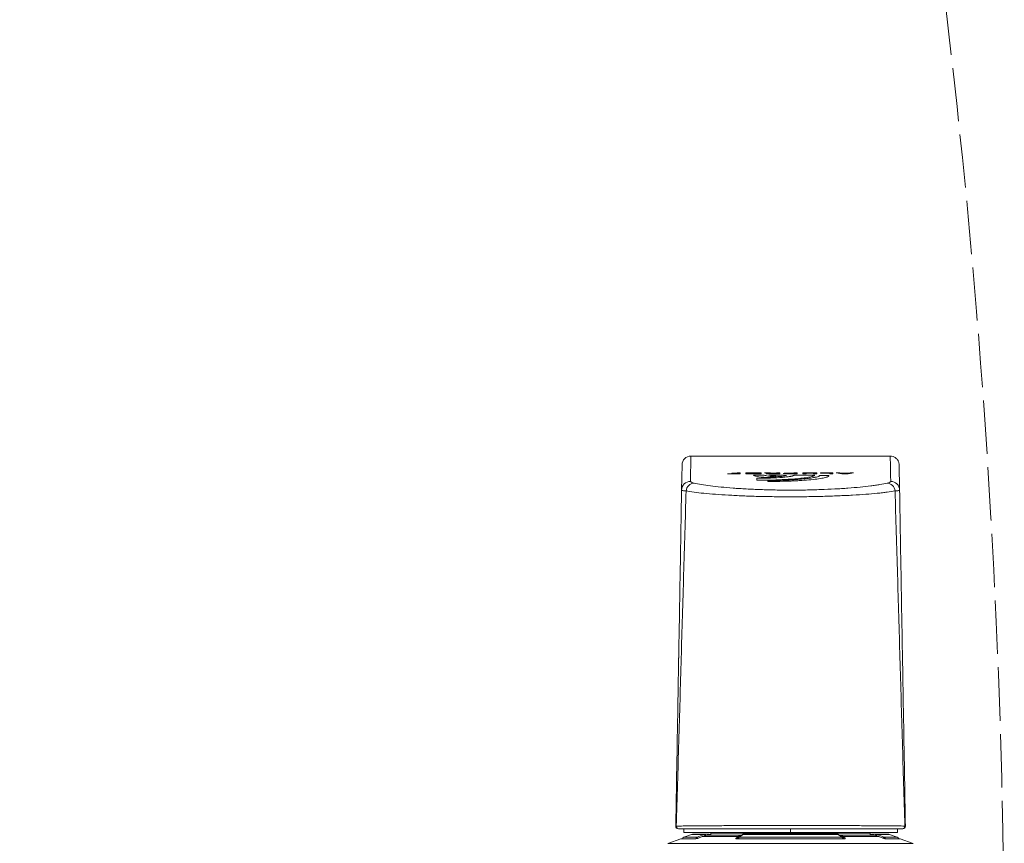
# Model space of a CAD drawing. Header units: inches. Extents: x 44881 to 156022, y 58140 to 83978.
# Tile 118 of 256: x 99303 to 99414, y 72541 to 72633. Entities that reach past the tile are written whole.
import ezdxf

# ---------------------------------------------------------------- set-up
doc = ezdxf.new("R2010")
doc.units = ezdxf.units.IN
doc.linetypes.add('ACAD_ISO02W100', pattern=[15, 12, -3])
doc.layers.add('!_A_03_ČIARKOVANÁ', color=41, linetype='ACAD_ISO02W100', lineweight=13)
doc.layers.add('_MB_okucia_0.13', color=165, linetype='Continuous', lineweight=13)

# ---------------------------------------------------------------- blocks, each defined once
blk = doc.blocks.new('-1924104X_3')
at = {"layer": '_MB_okucia_0.13', "extrusion": (-1, -4.44089e-16, -2.22045e-16)}
for p, q in [((-12.32, -16.72), (-13.78, -16.22)), ((-13.78, -16.22), (13.78, -16.22)), ((12.32, -16.72), (13.78, -16.22)), ((-12.32, -16.72), (-10.76, -16.72)), ((0, -17.45), (-12, -17.45)), ((-12, -17.45), (-12, -17.85)), ((-11.98, -16.93), (-10.5, -16.93)), ((-11.11, -17.22), (-11.98, -16.93)), ((-9.75, -17.22), (-11.11, -17.22)), ((-10.95, -17.25), (-9.61, -17.25)), ((-9.75, -17.22), (-10.5, -16.93)), ((-9.92, -16.99), (-10.35, -16.82)), ((-5.86, -16.99), (-9.92, -16.99)), ((-9.14, -17.25), (-9.61, -17.25)), ((-9.08, -17.15), (-5.49, -17.15)), ((-8.94, -17.35), (-8.94, -17.16)), ((-8.94, -17.35), (0, -17.35)), ((-7.33, -17.45), (-7.43, -17.35)), ((-6.11, -16.73), (-6.11, -16.82)), ((-6.11, -16.82), (-5.86, -16.99)), ((-5.99, -16.72), (5.99, -16.72)), ((-5.87, -16.9), (-5.43, -17.19)), ((-5.78, -17.04), (-5.78, -16.96)), ((-5.77, -16.93), (5.77, -16.93)), ((-5.77, -16.93), (-5.33, -17.22)), ((5.33, -17.22), (-5.33, -17.22)), ((-5.25, -17.25), (5.25, -17.25)), ((0, -17.35), (0, -17.25)), ((0, -17.45), (0, -17.35)), ((0, -17.35), (8.94, -17.35)), ((0, -17.45), (0, -17.85)), ((12, -17.45), (0, -17.45)), ((5.33, -17.22), (5.77, -16.93)), ((5.43, -17.19), (5.87, -16.9)), ((5.49, -17.15), (9.08, -17.15)), ((5.78, -17.04), (5.78, -16.96)), ((5.86, -16.99), (6.11, -16.82)), ((9.92, -16.99), (5.86, -16.99)), ((6.11, -16.82), (6.11, -16.73)), ((7.33, -17.45), (7.43, -17.35)), ((8.94, -17.35), (8.94, -17.16)), ((9.61, -17.25), (9.14, -17.25)), ((9.61, -17.25), (10.95, -17.25)), ((10.5, -16.93), (9.75, -17.22)), ((11.11, -17.22), (9.75, -17.22)), ((10.35, -16.82), (9.92, -16.99)), ((10.5, -16.93), (11.98, -16.93)), ((10.76, -16.72), (12.32, -16.72)), ((11.11, -17.22), (11.98, -16.93)), ((12, -17.45), (12, -17.85)), ((-12.53, -17.85), (-12.59, -17.85)), ((12.59, -17.85), (12.53, -17.85)), ((12.19, -58.73), (12.24, -55.89)), ((1.61, -57.36), (1.62, -57.36)), ((2.55, -56.86), (2.55, -56.95)), ((3.78, -56.99), (3.78, -57.22)), ((11.24, -56.86), (11.19, -59.71)), ((-6.69, -57.83), (-7.07, -57.83)), ((-5.7, -57.8), (-6.53, -57.8)), ((-5.86, -57.78), (-6.37, -57.78)), ((-6.27, -57.71), (-5.94, -57.71)), ((-5.13, -57.83), (-5.54, -57.83)), ((-4.76, -57.71), (-4.76, -57.83)), ((-4.76, -57.71), (-4.39, -57.71)), ((-3.37, -57.83), (-4.76, -57.83)), ((-4.39, -57.71), (-4.39, -57.8)), ((-4.39, -57.8), (-3.37, -57.8)), ((-3.28, -57.51), (-4.3, -57.51)), ((-3.37, -57.8), (-3.37, -57.83)), ((-2.96, -57.71), (-2.59, -57.71)), ((-0.42, -57.58), (-2.73, -57.58)), ((-2.59, -57.71), (-2.59, -57.8)), ((-2.59, -57.8), (-1.75, -57.8)), ((-1.75, -57.83), (-2.59, -57.83)), ((-1.75, -57.71), (-1.75, -57.8)), ((-1.75, -57.71), (-1.38, -57.71)), ((-0.74, -57.71), (-0.74, -57.83)), ((-0.37, -57.83), (-0.74, -57.83)), ((-0.37, -57.73), (-0.37, -57.76)), ((0.33, -57.76), (-0.37, -57.76)), ((-0.37, -57.78), (-0.37, -57.83)), ((0.43, -57.78), (-0.37, -57.78)), ((2.46, -57.58), (0.94, -57.58)), ((1.22, -57.71), (1.22, -57.83)), ((1.59, -57.83), (1.22, -57.83)), ((1.59, -57.73), (1.59, -57.76)), ((1.59, -57.73), (2.28, -57.73)), ((2.28, -57.76), (1.59, -57.76)), ((1.59, -57.78), (1.59, -57.83)), ((1.83, -57.78), (1.59, -57.78)), ((2.39, -57.78), (2.29, -57.78)), ((2.93, -57.83), (2.4, -57.83)), ((4.18, -57.58), (2.97, -57.58)), ((3.3, -57.73), (3.3, -57.8)), ((3.57, -57.71), (4.76, -57.71)), ((4.76, -57.83), (3.57, -57.83)), ((3.67, -57.73), (3.67, -57.8)), ((3.67, -57.73), (4.66, -57.73)), ((4.66, -57.8), (3.67, -57.8)), ((4.66, -57.73), (4.66, -57.8)), ((5.03, -57.73), (5.03, -57.8)), ((5.65, -57.71), (5.65, -57.83)), ((5.65, -57.71), (7.07, -57.71)), ((6.01, -57.83), (5.65, -57.83)), ((7.07, -57.73), (6.01, -57.73)), ((6.01, -57.73), (6.01, -57.76)), ((6.01, -57.76), (6.59, -57.76)), ((6.01, -57.78), (6.01, -57.83)), ((6.59, -57.78), (6.01, -57.78)), ((6.59, -57.76), (6.59, -57.78)), ((7.07, -57.71), (7.07, -57.73)), ((11.19, -59.71), (-11.19, -59.71))]:
    blk.add_line(p, q, dxfattribs=at)
at = {"layer": '_MB_okucia_0.13'}
for centre, radius, start, end in [((-11.9, -16.69), 0.25, 186.2037, 251.2742), ((10.95, -16.75), 0.5, 270, 288.7258), ((-12.59, -18.15), 0.3, 90, 181), ((12.59, -18.15), 0.3, 0, 90), ((12.59, -18.15), 0.3, 359, 360), ((11.19, -58.71), 1, 270, 359)]:
    blk.add_arc(centre, radius, start, end, dxfattribs=at)
at = {"layer": '_MB_okucia_0.13', "extrusion": (2.22045e-16, 9.86076e-32, -1)}
for centre, radius, start, end in [((10.95, -16.75), 0.5, 270, 288.7258), ((9.14, -17), 0.25, 216.8699, 270), ((5.73, -16.69), 0.25, 303.8556, 353.7963), ((-5.73, -16.69), 0.25, 186.2037, 236.1444), ((-9.14, -17), 0.25, 270, 323.1301), ((-11.9, -16.69), 0.25, 186.2037, 251.2742)]:
    blk.add_arc(centre, radius, start, end, dxfattribs=at)
at = {"layer": '_MB_okucia_0.13'}
for centre, major_axis, ratio, start_param, end_param in [((-10.43, -16.69), (0, -0.25), 0.876515, -1.402321, -0.326827), ((-10.43, -16.69), (-0.091, -0.233), 0.478394, 0.176906, 1.199325), ((-9.11, -14.15), (0.1, -3), 0.862921, -0.356672, -0.302205), ((-9.07, -14.15), (-0.05, -3), 0.866729, -0.256858, -0.03954), ((-9.68, -16.98), (-0.091, -0.233), 0.478397, 0.176209, 1.303321), ((-9.61, -17), (0, -0.25), 0.5, 0, 1.110287), ((-9.11, -14.15), (0.1, -3), 0.865893, -0.085277, -0.030225), ((-9.14, -17), (0, -0.25), 0.5, 0, 0.927295), ((-5.25, -16.75), (0.005, -0.5), 0.489669, -0.332078, -0.00527), ((5.25, -16.75), (-0.005, -0.5), 0.489669, 0.00527, 0.332078), ((5.29, -16.98), (0.139, -0.208), 0.817405, -0.511004, 0.000025), ((5.73, -16.69), (0, -0.25), 0.481375, 0.326827, 1.462522), ((5.73, -16.69), (0.139, -0.208), 0.817399, -0.510339, -0.000002), ((9.11, -14.15), (-0.1, -3), 0.865894, 0.030219, 0.085271), ((9.07, -14.15), (0.05, -3), 0.866729, 0.03954, 0.256858), ((9.68, -16.98), (0.091, -0.233), 0.478397, -1.303321, -0.176209), ((9.11, -14.15), (-0.1, -3), 0.86292, 0.302212, 0.356679), ((10.43, -16.69), (0.091, -0.233), 0.478394, -1.19932, -0.176906), ((-12.53, -18.15), (0, 0.3), 0.98661, 0, 1.611439), ((-11.24, -55.87), (-1, -0.017), 0.994819, 0, 1.553433), ((10.84, -55.68), (-0.222, -0.975), 0.902774, 0.246568, 1.665665), ((11.24, -55.87), (1, -0.017), 0.994819, -1.553433, 0), ((-6.67, 667.35), (-34.74, -726.86), 0.492404, 0.095637, 0.097868), ((-6.24, 478.28), (-36.54, -537.62), 0.55085, 0.122326, 0.123196), ((-5.99, 474.68), (34.45, -534.08), 0.534492, -0.120522, -0.119648), ((-5.53, 670.89), (35.25, -730.39), 0.49609, -0.0981, -0.095874), ((2.61, 954.11), (261.21, -987.22), 0.883344, -0.291387, -0.290679)]:
    blk.add_ellipse(centre, major_axis=major_axis, ratio=ratio, start_param=start_param, end_param=end_param, dxfattribs=at)
at = {"layer": '_MB_okucia_0.13', "extrusion": (2.22045e-16, 9.62965e-32, -1)}
blk.add_ellipse((-9.61, -16.75), major_axis=(-0.01, -0.5), ratio=0.871858, start_param=-0.016695, end_param=0.310099, dxfattribs=at)
at = {"layer": '_MB_okucia_0.13', "extrusion": (2.22045e-16, 7.39557e-32, -1)}
blk.add_ellipse((-5.73, -16.69), major_axis=(-0.139, -0.208), ratio=0.817399, start_param=-0.510339, end_param=-0.000002, dxfattribs=at)
at = {"layer": '_MB_okucia_0.13', "extrusion": (2.22045e-16, 9.78372e-32, -1)}
for centre, major_axis, ratio, start_param, end_param in [((-5.33, -14.15), (-0.06, -3), 0.505039, 0.262179, 0.316646), ((9.61, -16.75), (0.01, -0.5), 0.871858, -0.310099, 0.016695)]:
    blk.add_ellipse(centre, major_axis=major_axis, ratio=ratio, start_param=start_param, end_param=end_param, dxfattribs=at)
at = {"layer": '_MB_okucia_0.13', "extrusion": (2.22045e-16, 9.86076e-32, -1)}
for centre, major_axis, ratio, start_param, end_param in [((-5.73, -16.69), (0, -0.25), 0.481375, 0.326827, 1.462522), ((9.14, -17), (0, -0.25), 0.5, 0, 0.927295), ((9.61, -17), (0, -0.25), 0.5, 0, 1.110287), ((10.43, -16.69), (0, -0.25), 0.876515, -1.40232, -0.326827), ((12.53, -18.15), (0, 0.3), 0.98661, 0, 1.611439)]:
    blk.add_ellipse(centre, major_axis=major_axis, ratio=ratio, start_param=start_param, end_param=end_param, dxfattribs=at)
at = {"layer": '_MB_okucia_0.13', "extrusion": (2.22045e-16, 9.82224e-32, -1)}
for centre, major_axis, start_param, end_param in [((-5.4, -14.15), (0.03, -3), 0.094459, 0.277495), ((5.4, -14.15), (-0.03, -3), -0.277495, -0.094461)]:
    blk.add_ellipse(centre, major_axis=major_axis, ratio=0.498699, start_param=start_param, end_param=end_param, dxfattribs=at)
at = {"layer": '_MB_okucia_0.13', "extrusion": (2.22045e-16, 1.2326e-31, -1)}
blk.add_ellipse((-5.29, -16.98), major_axis=(-0.139, -0.208), ratio=0.817405, start_param=-0.511004, end_param=-0.000002, dxfattribs=at)
at = {"layer": '_MB_okucia_0.13', "extrusion": (2.22045e-16, 9.9378e-32, -1)}
blk.add_ellipse((5.33, -14.15), major_axis=(0.06, -3), ratio=0.505038, start_param=-0.316649, end_param=-0.262181, dxfattribs=at)
at = {"layer": '_MB_okucia_0.13', "extrusion": (2.22045e-16, 9.84632e-32, -1)}
blk.add_ellipse((-7.81, -18.14), major_axis=(-5.09, -0.01), ratio=0.008495, start_param=-0.164106, end_param=-0.000107, dxfattribs=at)
at = {"layer": '_MB_okucia_0.13', "extrusion": (2.22045e-16, 9.82706e-32, -1)}
blk.add_ellipse((7.81, -18.14), major_axis=(5.09, -0.01), ratio=0.008495, start_param=0.000107, end_param=0.164106, dxfattribs=at)
at = {"layer": '_MB_okucia_0.13', "extrusion": (2.22045e-16, 1.2326e-32, -1)}
blk.add_ellipse((-10.84, -55.68), major_axis=(0.222, -0.975), ratio=0.902774, start_param=0.246568, end_param=1.665665, dxfattribs=at)
at = {"layer": '_MB_okucia_0.13', "extrusion": (2.22045e-16, 7.08742e-32, -1)}
blk.add_ellipse((-6.61, 484.62), major_axis=(34.49, 544.01), ratio=0.536602, start_param=-3.259467, end_param=-3.258924, dxfattribs=at)
at = {"layer": '_MB_okucia_0.13', "extrusion": (2.22045e-16, 1.04771e-31, -1)}
blk.add_ellipse((-5.62, 479.12), major_axis=(-35.43, 538.48), ratio=0.54597, start_param=-3.02194, end_param=-3.021394, dxfattribs=at)
at = {"layer": '_MB_okucia_0.13', "extrusion": (2.22045e-16, 1.17097e-31, -1)}
blk.add_ellipse((2.12, 831.73), major_axis=(-172.26, 879.59), ratio=0.84111, start_param=-2.913204, end_param=-2.912449, dxfattribs=at)
at = {"layer": '_MB_okucia_0.13'}
for points, knots in [([(-10.76, -16.72), (-10.76, -16.72), (-10.76, -16.72), (-10.74, -16.72), (-10.71, -16.72), (-10.65, -16.73), (-10.61, -16.74), (-10.54, -16.76), (-10.5, -16.77), (-10.42, -16.79), (-10.38, -16.81), (-10.35, -16.82)], [0.04684476, 0.04684476, 0.04684476, 0.04684476, 0.04702019, 0.04702019, 0.05864988, 0.05864988, 0.07027958, 0.07027958, 0.08223882, 0.08223882, 0.0938925, 0.0938925, 0.0938925, 0.0938925]), ([(-6.11, -16.82), (-6.13, -16.81), (-6.14, -16.79), (-6.15, -16.77), (-6.15, -16.76), (-6.13, -16.74), (-6.11, -16.73), (-6.06, -16.72), (-6.03, -16.72), (-6, -16.72), (-5.99, -16.72), (-5.99, -16.72)], [0.00030493, 0.00030493, 0.00030493, 0.00030493, 0.01195912, 0.01195912, 0.02391824, 0.02391824, 0.03554784, 0.03554784, 0.04717743, 0.04717743, 0.0473524, 0.0473524, 0.0473524, 0.0473524]), ([(-5.25, -17.25), (-5.29, -17.25), (-5.32, -17.24), (-5.38, -17.22), (-5.41, -17.21), (-5.43, -17.19)], [0, 0, 0, 0, 0.114827, 0.114827, 0.2023666, 0.2023666, 0.2023666, 0.2023666]), ([(5.43, -17.19), (5.39, -17.21), (5.36, -17.23), (5.3, -17.24), (5.27, -17.25), (5.25, -17.25)], [0.0016073, 0.0016073, 0.0016073, 0.0016073, 0.1282182, 0.1282182, 0.202283, 0.202283, 0.202283, 0.202283]), ([(5.99, -16.72), (5.99, -16.72), (6, -16.72), (6.03, -16.72), (6.06, -16.72), (6.11, -16.73), (6.13, -16.74), (6.15, -16.76), (6.15, -16.77), (6.14, -16.79), (6.13, -16.81), (6.11, -16.82)], [0.04684476, 0.04684476, 0.04684476, 0.04684476, 0.04702019, 0.04702019, 0.05864988, 0.05864988, 0.07027958, 0.07027958, 0.08223882, 0.08223882, 0.0938925, 0.0938925, 0.0938925, 0.0938925]), ([(10.35, -16.82), (10.38, -16.81), (10.42, -16.79), (10.5, -16.77), (10.54, -16.76), (10.61, -16.74), (10.65, -16.73), (10.71, -16.72), (10.74, -16.72), (10.76, -16.72), (10.76, -16.72), (10.76, -16.72)], [0.00030493, 0.00030493, 0.00030493, 0.00030493, 0.01195912, 0.01195912, 0.02391824, 0.02391824, 0.03554784, 0.03554784, 0.04717743, 0.04717743, 0.0473524, 0.0473524, 0.0473524, 0.0473524]), ([(-12.24, -55.89), (-12.29, -52.78), (-12.34, -49.68), (-12.4, -46.57), (-12.45, -43.4), (-12.51, -40.24), (-12.56, -37.06), (-12.56, -37.05), (-12.57, -37.03), (-12.57, -37.01), (-12.62, -33.89), (-12.67, -30.76), (-12.73, -27.63), (-12.73, -27.56), (-12.73, -27.5), (-12.73, -27.43), (-12.76, -25.92), (-12.79, -24.41), (-12.81, -22.9), (-12.81, -22.81), (-12.81, -22.72), (-12.82, -22.63), (-12.84, -21.14), (-12.87, -19.65), (-12.89, -18.15)], [0.00103251, 0.00103251, 0.00103251, 0.00103251, 0.01055678, 0.01055678, 0.01055678, 0.02025807, 0.02025807, 0.02025807, 0.02031275, 0.02031275, 0.02031275, 0.02987085, 0.02987085, 0.02987085, 0.03006882, 0.03006882, 0.03006882, 0.03467724, 0.03467724, 0.03467724, 0.0349469, 0.0349469, 0.0349469, 0.03948363, 0.03948363, 0.03948363, 0.03948363]), ([(0, -18.22), (-0.38, -18.22), (-0.77, -18.22), (-1.53, -18.22), (-1.9, -18.22), (-3.02, -18.22), (-3.75, -18.22), (-4.83, -18.22), (-5.18, -18.21), (-5.87, -18.21), (-6.21, -18.21), (-7.19, -18.21), (-7.81, -18.21), (-8.69, -18.2), (-8.97, -18.2), (-9.51, -18.2), (-9.76, -18.2), (-10.49, -18.19), (-10.92, -18.19), (-11.68, -18.18), (-12, -18.18), (-12.51, -18.17), (-12.7, -18.16), (-12.83, -18.16)], [0.01841645, 0.01841645, 0.01841645, 0.01841645, 0.01956587, 0.01956587, 0.02071529, 0.02071529, 0.02301414, 0.02301414, 0.02416356, 0.02416356, 0.02531298, 0.02531298, 0.02761182, 0.02761182, 0.02876124, 0.02876124, 0.02991066, 0.02991066, 0.03220951, 0.03220951, 0.03450835, 0.03450835, 0.03680719, 0.03680719, 0.03680719, 0.03680719]), ([(-12.83, -18.16), (-12.78, -19.74), (-12.73, -21.32), (-12.64, -24.47), (-12.6, -26.05), (-12.46, -30.76), (-12.37, -33.9), (-12.19, -40.17), (-12.1, -43.29), (-11.91, -49.54), (-11.82, -52.67), (-11.73, -55.79)], [0.00031312, 0.00031312, 0.00031312, 0.00031312, 0.00508031, 0.00508031, 0.0098475, 0.0098475, 0.01938187, 0.01938187, 0.02891625, 0.02891625, 0.03845062, 0.03845062, 0.03845062, 0.03845062]), ([(-12.53, -17.85), (-12.41, -17.85), (-12.22, -17.85), (-11.85, -17.85), (-11.71, -17.85), (-11.4, -17.85), (-11.23, -17.85), (-10.68, -17.85), (-10.26, -17.85), (-9.55, -17.85), (-9.3, -17.85), (-8.78, -17.85), (-8.5, -17.85), (-7.64, -17.85), (-7.04, -17.85), (-6.08, -17.85), (-5.75, -17.85), (-5.07, -17.85), (-4.73, -17.85), (-3.68, -17.85), (-2.96, -17.85), (-1.86, -17.85), (-1.5, -17.85), (-0.75, -17.85), (-0.37, -17.85), (0.74, -17.85), (1.48, -17.85), (2.58, -17.85), (2.94, -17.85), (3.66, -17.85), (4.02, -17.85), (5.07, -17.85), (5.74, -17.85), (7.03, -17.85), (7.64, -17.85), (8.78, -17.85), (9.3, -17.85), (10.01, -17.85), (10.24, -17.85), (10.66, -17.85), (10.86, -17.85), (11.41, -17.85), (11.72, -17.85), (12.09, -17.85), (12.2, -17.85), (12.39, -17.85), (12.47, -17.85), (12.53, -17.85)], [0, 0, 0, 0, 0.00222177, 0.00222177, 0.00333266, 0.00333266, 0.00444355, 0.00444355, 0.00666532, 0.00666532, 0.00777621, 0.00777621, 0.00888709, 0.00888709, 0.01110887, 0.01110887, 0.01221975, 0.01221975, 0.01333064, 0.01333064, 0.01555241, 0.01555241, 0.0166633, 0.0166633, 0.01777418, 0.01777418, 0.01999596, 0.01999596, 0.02110684, 0.02110684, 0.02221773, 0.02221773, 0.0244395, 0.0244395, 0.02666128, 0.02666128, 0.02888305, 0.02888305, 0.02999394, 0.02999394, 0.03110482, 0.03110482, 0.0333266, 0.0333266, 0.03443748, 0.03443748, 0.03554837, 0.03554837, 0.03554837, 0.03554837]), ([(12.83, -18.16), (12.76, -18.16), (12.68, -18.16), (12.59, -18.17), (12.49, -18.17), (12.38, -18.17), (12.25, -18.17), (12, -18.18), (11.68, -18.18), (11.31, -18.18), (11.12, -18.19), (10.92, -18.19), (10.7, -18.19), (10.48, -18.19), (10.25, -18.19), (10, -18.19), (9.52, -18.2), (8.98, -18.2), (8.4, -18.2), (7.82, -18.21), (7.19, -18.21), (6.53, -18.21), (5.88, -18.21), (5.19, -18.21), (4.47, -18.22), (4.12, -18.22), (3.75, -18.22), (3.38, -18.22), (3.01, -18.22), (2.64, -18.22), (2.27, -18.22), (1.52, -18.22), (0.76, -18.22), (0, -18.22)], [0, 0, 0, 0, 0.00115103, 0.00115103, 0.00115103, 0.00230206, 0.00230206, 0.00230206, 0.00460411, 0.00460411, 0.00460411, 0.00575514, 0.00575514, 0.00575514, 0.00690617, 0.00690617, 0.00690617, 0.00920823, 0.00920823, 0.00920823, 0.01151028, 0.01151028, 0.01151028, 0.01381234, 0.01381234, 0.01381234, 0.01496337, 0.01496337, 0.01496337, 0.0161144, 0.0161144, 0.0161144, 0.01841645, 0.01841645, 0.01841645, 0.01841645]), ([(11.73, -55.79), (11.82, -52.67), (11.91, -49.54), (12.1, -43.29), (12.19, -40.17), (12.37, -33.9), (12.46, -30.76), (12.6, -26.05), (12.64, -24.47), (12.73, -21.32), (12.78, -19.74), (12.83, -18.16)], [0.00088669, 0.00088669, 0.00088669, 0.00088669, 0.01041629, 0.01041629, 0.01994589, 0.01994589, 0.02947549, 0.02947549, 0.03424029, 0.03424029, 0.0390051, 0.0390051, 0.0390051, 0.0390051]), ([(12.89, -18.15), (12.87, -19.65), (12.84, -21.14), (12.82, -22.63), (12.81, -22.72), (12.81, -22.81), (12.81, -22.9), (12.79, -24.41), (12.76, -25.92), (12.73, -27.43), (12.73, -27.5), (12.73, -27.56), (12.73, -27.63), (12.67, -30.76), (12.62, -33.89), (12.57, -37.01), (12.57, -37.03), (12.56, -37.05), (12.56, -37.06), (12.51, -40.24), (12.45, -43.4), (12.4, -46.57), (12.34, -49.68), (12.29, -52.78), (12.24, -55.89)], [0.0003084, 0.0003084, 0.0003084, 0.0003084, 0.00484584, 0.00484584, 0.00484584, 0.00511567, 0.00511567, 0.00511567, 0.0097248, 0.0097248, 0.0097248, 0.00992294, 0.00992294, 0.00992294, 0.01948271, 0.01948271, 0.01948271, 0.01953749, 0.01953749, 0.01953749, 0.02924051, 0.02924051, 0.02924051, 0.03876658, 0.03876658, 0.03876658, 0.03876658]), ([(-11.73, -55.79), (-11.47, -55.74), (-11.17, -55.7), (-10.67, -55.64), (-10.5, -55.61), (-10.13, -55.57), (-9.93, -55.55), (-8.92, -55.45), (-8, -55.38), (-6.71, -55.31), (-6.44, -55.29), (-5.9, -55.27), (-5.63, -55.26), (-4.8, -55.22), (-4.22, -55.2), (-3.05, -55.17), (-2.44, -55.16), (-1.22, -55.14), (-0.61, -55.13), (0, -55.13)], [0, 0, 0, 0, 0.0018453, 0.0018453, 0.00276795, 0.00276795, 0.0036906, 0.0036906, 0.00738121, 0.00738121, 0.00830386, 0.00830386, 0.00922651, 0.00922651, 0.01107181, 0.01107181, 0.01291711, 0.01291711, 0.01476241, 0.01476241, 0.01476241, 0.01476241]), ([(0, -55.13), (0.31, -55.13), (0.61, -55.14), (0.92, -55.14), (1.23, -55.14), (1.54, -55.14), (1.84, -55.15), (2.46, -55.16), (3.05, -55.17), (3.64, -55.18), (4.23, -55.2), (4.8, -55.22), (5.36, -55.24), (5.64, -55.26), (5.92, -55.27), (6.19, -55.28), (6.46, -55.3), (6.72, -55.31), (6.97, -55.32), (7.49, -55.35), (7.97, -55.39), (8.44, -55.42), (8.9, -55.46), (9.34, -55.5), (9.74, -55.53), (10.54, -55.61), (11.21, -55.7), (11.73, -55.79)], [0.01476241, 0.01476241, 0.01476241, 0.01476241, 0.01568611, 0.01568611, 0.01568611, 0.0166098, 0.0166098, 0.0166098, 0.0184572, 0.0184572, 0.0184572, 0.02030459, 0.02030459, 0.02030459, 0.02122828, 0.02122828, 0.02122828, 0.02215198, 0.02215198, 0.02215198, 0.02399937, 0.02399937, 0.02399937, 0.02584676, 0.02584676, 0.02584676, 0.02954155, 0.02954155, 0.02954155, 0.02954155]), ([(-12.24, -55.89), (-12.24, -55.87), (-12.19, -55.85), (-12.11, -55.84), (-12.02, -55.82), (-11.9, -55.8), (-11.73, -55.79)], [0, 0, 0, 0, 0.001174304, 0.001174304, 0.001174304, 0.002348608, 0.002348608, 0.002348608, 0.002348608]), ([(-12.19, -58.73), (-12.19, -58.73), (-12.19, -58.73), (-12.19, -58.71), (-12.2, -57.76), (-12.24, -55.89)], [3.1415937, 3.1415937, 3.1415937, 3.1415937, 3.1429328, 3.1429328, 3.243418, 3.243418, 3.243418, 3.243418]), ([(10.84, -56.67), (10.35, -56.56), (9.74, -56.46), (8.64, -56.32), (8.23, -56.27), (7.38, -56.19), (6.93, -56.15), (6.22, -56.09), (5.98, -56.08), (5.48, -56.05), (5.23, -56.03), (4.45, -55.99), (3.92, -55.96), (2.83, -55.93), (2.28, -55.91), (1.43, -55.9), (1.15, -55.89), (0.58, -55.89), (0.29, -55.89), (-0.56, -55.89), (-1.13, -55.89), (-2.25, -55.91), (-2.82, -55.93), (-3.91, -55.96), (-4.44, -55.99), (-5.21, -56.03), (-5.46, -56.04), (-5.96, -56.08), (-6.2, -56.09), (-7.4, -56.18), (-8.25, -56.27), (-9.18, -56.39), (-9.36, -56.41), (-9.7, -56.46), (-9.86, -56.49), (-10.32, -56.57), (-10.6, -56.62), (-10.84, -56.67)], [0, 0, 0, 0, 0.00339961, 0.00339961, 0.00509942, 0.00509942, 0.00679923, 0.00679923, 0.00764913, 0.00764913, 0.00849904, 0.00849904, 0.01019884, 0.01019884, 0.01189865, 0.01189865, 0.01274855, 0.01274855, 0.01359846, 0.01359846, 0.01529826, 0.01529826, 0.01699807, 0.01699807, 0.01869788, 0.01869788, 0.01954778, 0.01954778, 0.02039768, 0.02039768, 0.0237973, 0.0237973, 0.0246472, 0.0246472, 0.02549711, 0.02549711, 0.02719691, 0.02719691, 0.02719691, 0.02719691]), ([(11.73, -55.79), (11.9, -55.8), (12.03, -55.82), (12.11, -55.84), (12.19, -55.85), (12.24, -55.87), (12.24, -55.89)], [0, 0, 0, 0, 0.001174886, 0.001174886, 0.001174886, 0.002349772, 0.002349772, 0.002349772, 0.002349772]), ([(-10.84, -56.67), (-10.97, -56.7), (-11.07, -56.74), (-11.14, -56.77), (-11.2, -56.8), (-11.24, -56.83), (-11.24, -56.86)], [0, 0, 0, 0, 0.000943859, 0.000943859, 0.000943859, 0.001887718, 0.001887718, 0.001887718, 0.001887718]), ([(-11.24, -56.86), (-11.2, -58.74), (-11.19, -59.69), (-11.19, -59.71), (-11.19, -59.71), (-11.19, -59.71), (-11.19, -59.71)], [3.0397673, 3.0397673, 3.0397673, 3.0397673, 3.1402525, 3.1402525, 3.1402525, 3.1415927, 3.1415927, 3.1415927, 3.1415927]), ([(-4.3, -57.51), (-4.3, -57.5), (-4.3, -57.5), (-4.29, -57.49), (-4.29, -57.49), (-4.29, -57.49), (-4.29, -57.49), (-4.29, -57.49), (-4.29, -57.48), (-4.29, -57.48), (-4.29, -57.48), (-4.29, -57.48), (-4.29, -57.48), (-4.29, -57.48), (-4.29, -57.48), (-4.28, -57.47), (-4.28, -57.47), (-4.28, -57.47), (-4.28, -57.46), (-4.28, -57.46), (-4.27, -57.46), (-4.27, -57.46), (-4.27, -57.46), (-4.27, -57.45), (-4.27, -57.45), (-4.27, -57.45), (-4.27, -57.45), (-4.27, -57.45), (-4.26, -57.44), (-4.24, -57.43), (-4.23, -57.42), (-4.21, -57.41), (-4.19, -57.4), (-4.17, -57.39), (-4.13, -57.37), (-4.07, -57.35), (-4, -57.33), (-3.94, -57.31), (-3.86, -57.29), (-3.78, -57.27), (-3.61, -57.23), (-3.39, -57.19), (-3.14, -57.16), (-2.89, -57.12), (-2.61, -57.09), (-2.29, -57.06), (-1.97, -57.03), (-1.63, -57), (-1.25, -56.97), (-1.07, -56.96), (-0.88, -56.95), (-0.68, -56.94), (-0.48, -56.93), (-0.28, -56.92), (-0.07, -56.91), (0.34, -56.89), (0.76, -56.88), (1.21, -56.87), (1.32, -56.87), (1.43, -56.86), (1.54, -56.86), (1.6, -56.86), (1.66, -56.86), (1.71, -56.86), (1.74, -56.86), (1.77, -56.86), (1.79, -56.86), (1.81, -56.86), (1.82, -56.86), (1.83, -56.86), (1.85, -56.86), (1.86, -56.86), (1.88, -56.86), (1.93, -56.86), (1.98, -56.86), (2.03, -56.86), (2.09, -56.86), (2.14, -56.86), (2.2, -56.86), (2.2, -56.86), (2.21, -56.86), (2.21, -56.86), (2.29, -56.86), (2.4, -56.86), (2.55, -56.86)], [0, 0, 0, 0, 0.015625, 0.015625, 0.015625, 0.023437, 0.023437, 0.023437, 0.027344, 0.027344, 0.027344, 0.030273, 0.030273, 0.030273, 0.037566, 0.037566, 0.037566, 0.046875, 0.046875, 0.046875, 0.054687, 0.054687, 0.054687, 0.058594, 0.058594, 0.058594, 0.0625, 0.0625, 0.0625, 0.09375, 0.09375, 0.09375, 0.125, 0.125, 0.125, 0.1875, 0.1875, 0.1875, 0.25, 0.25, 0.25, 0.375, 0.375, 0.375, 0.5, 0.5, 0.5, 0.625, 0.625, 0.625, 0.6875, 0.6875, 0.6875, 0.75, 0.75, 0.75, 0.875, 0.875, 0.875, 0.90625, 0.90625, 0.90625, 0.921875, 0.921875, 0.921875, 0.929688, 0.929688, 0.929688, 0.933594, 0.933594, 0.933594, 0.9375, 0.9375, 0.9375, 0.953125, 0.953125, 0.953125, 0.967773, 0.967773, 0.967773, 0.96875, 0.96875, 0.96875, 1, 1, 1, 1]), ([(2.55, -56.95), (2.42, -56.95), (2.31, -56.95), (2.22, -56.95), (2.18, -56.96), (2.13, -56.96), (2.09, -56.96), (2.06, -56.96), (2.03, -56.96), (2, -56.96), (2, -56.96), (2, -56.96), (1.99, -56.96), (1.89, -56.96), (1.8, -56.96), (1.71, -56.96), (1.62, -56.97), (1.53, -56.97), (1.44, -56.97), (1.36, -56.97), (1.27, -56.98), (1.18, -56.98), (1.14, -56.98), (1.09, -56.98), (1.05, -56.98), (1, -56.99), (0.95, -56.99), (0.91, -56.99), (0.73, -57), (0.56, -57), (0.39, -57.01), (-0.28, -57.04), (-0.9, -57.09), (-1.42, -57.14), (-1.69, -57.16), (-1.93, -57.19), (-2.14, -57.22), (-2.25, -57.24), (-2.35, -57.25), (-2.44, -57.27), (-2.54, -57.28), (-2.62, -57.3), (-2.7, -57.31), (-2.74, -57.32), (-2.78, -57.33), (-2.81, -57.34), (-2.83, -57.34), (-2.85, -57.34), (-2.86, -57.35), (-2.88, -57.35), (-2.9, -57.36), (-2.91, -57.36), (-2.98, -57.38), (-3.04, -57.39), (-3.08, -57.41), (-3.11, -57.42), (-3.13, -57.43), (-3.15, -57.44), (-3.16, -57.44), (-3.17, -57.44), (-3.18, -57.45), (-3.18, -57.45), (-3.18, -57.45), (-3.19, -57.45), (-3.19, -57.46), (-3.2, -57.46), (-3.2, -57.46), (-3.2, -57.46), (-3.2, -57.46), (-3.2, -57.46), (-3.22, -57.47), (-3.25, -57.49), (-3.28, -57.51)], [0, 0, 0, 0, 0.03125, 0.03125, 0.03125, 0.046875, 0.046875, 0.046875, 0.060547, 0.060547, 0.060547, 0.0625, 0.0625, 0.0625, 0.09375, 0.09375, 0.09375, 0.125, 0.125, 0.125, 0.15625, 0.15625, 0.15625, 0.171875, 0.171875, 0.171875, 0.1875, 0.1875, 0.1875, 0.25, 0.25, 0.25, 0.5, 0.5, 0.5, 0.625, 0.625, 0.625, 0.6875, 0.6875, 0.6875, 0.75, 0.75, 0.75, 0.78125, 0.78125, 0.78125, 0.796875, 0.796875, 0.796875, 0.8125, 0.8125, 0.8125, 0.875, 0.875, 0.875, 0.90625, 0.90625, 0.90625, 0.921875, 0.921875, 0.921875, 0.929687, 0.929687, 0.929687, 0.935547, 0.935547, 0.935547, 0.9375, 0.9375, 0.9375, 1, 1, 1, 1]), ([(-2.73, -57.58), (-2.72, -57.57), (-2.72, -57.56), (-2.72, -57.56), (-2.71, -57.56), (-2.71, -57.56), (-2.71, -57.55), (-2.71, -57.55), (-2.71, -57.55), (-2.71, -57.55), (-2.71, -57.55), (-2.7, -57.55), (-2.7, -57.55), (-2.7, -57.55), (-2.7, -57.54), (-2.7, -57.54), (-2.69, -57.54), (-2.69, -57.54), (-2.69, -57.53), (-2.68, -57.53), (-2.68, -57.53), (-2.68, -57.53), (-2.68, -57.53), (-2.67, -57.52), (-2.67, -57.52), (-2.67, -57.52), (-2.67, -57.52), (-2.67, -57.52), (-2.66, -57.51), (-2.64, -57.5), (-2.62, -57.49), (-2.61, -57.49), (-2.6, -57.48), (-2.59, -57.48), (-2.58, -57.48), (-2.57, -57.47), (-2.55, -57.47), (-2.53, -57.46), (-2.5, -57.45), (-2.47, -57.44), (-2.44, -57.43), (-2.41, -57.42), (-2.38, -57.41), (-2.31, -57.39), (-2.23, -57.38), (-2.15, -57.36), (-2.06, -57.34), (-1.97, -57.32), (-1.86, -57.31), (-1.76, -57.29), (-1.64, -57.28), (-1.52, -57.26), (-1.28, -57.23), (-1.01, -57.2), (-0.71, -57.17), (-0.41, -57.14), (-0.09, -57.12), (0.26, -57.1), (0.43, -57.09), (0.61, -57.08), (0.8, -57.07), (0.98, -57.06), (1.17, -57.05), (1.36, -57.04), (1.74, -57.03), (2.13, -57.01), (2.55, -57.01), (2.65, -57), (2.75, -57), (2.85, -57), (2.91, -57), (2.96, -57), (3.01, -57), (3.03, -57), (3.06, -57), (3.08, -57), (3.1, -57), (3.11, -57), (3.12, -57), (3.13, -57), (3.15, -57), (3.16, -57), (3.21, -57), (3.25, -57), (3.31, -57), (3.35, -57), (3.4, -57), (3.46, -57), (3.46, -57), (3.47, -57), (3.47, -57), (3.54, -57), (3.64, -56.99), (3.78, -56.99)], [0, 0, 0, 0, 0.015625, 0.015625, 0.015625, 0.023438, 0.023438, 0.023438, 0.027344, 0.027344, 0.027344, 0.030273, 0.030273, 0.030273, 0.03786, 0.03786, 0.03786, 0.046875, 0.046875, 0.046875, 0.054688, 0.054688, 0.054688, 0.058594, 0.058594, 0.058594, 0.0625, 0.0625, 0.0625, 0.09375, 0.09375, 0.09375, 0.109375, 0.109375, 0.109375, 0.125, 0.125, 0.125, 0.15625, 0.15625, 0.15625, 0.1875, 0.1875, 0.1875, 0.25, 0.25, 0.25, 0.3125, 0.3125, 0.3125, 0.375, 0.375, 0.375, 0.5, 0.5, 0.5, 0.625, 0.625, 0.625, 0.6875, 0.6875, 0.6875, 0.75, 0.75, 0.75, 0.875, 0.875, 0.875, 0.90625, 0.90625, 0.90625, 0.921875, 0.921875, 0.921875, 0.929687, 0.929687, 0.929687, 0.933594, 0.933594, 0.933594, 0.9375, 0.9375, 0.9375, 0.953125, 0.953125, 0.953125, 0.967773, 0.967773, 0.967773, 0.96875, 0.96875, 0.96875, 1, 1, 1, 1]), ([(3.78, -57.22), (3.61, -57.22), (3.48, -57.22), (3.39, -57.22), (3.37, -57.22), (3.34, -57.22), (3.31, -57.22), (3.26, -57.22), (3.22, -57.22), (3.18, -57.22), (3.15, -57.22), (3.12, -57.22), (3.08, -57.22), (3.05, -57.22), (3.03, -57.22), (3, -57.23), (2.87, -57.23), (2.75, -57.23), (2.62, -57.23), (2.56, -57.24), (2.5, -57.24), (2.43, -57.24), (2.4, -57.24), (2.37, -57.24), (2.34, -57.24), (2.3, -57.24), (2.27, -57.24), (2.24, -57.25), (1.75, -57.26), (1.3, -57.29), (0.92, -57.32), (0.72, -57.34), (0.55, -57.36), (0.39, -57.38), (0.31, -57.39), (0.24, -57.4), (0.17, -57.41), (0.14, -57.41), (0.11, -57.42), (0.07, -57.42), (0.06, -57.43), (0.04, -57.43), (0.03, -57.43), (0.01, -57.43), (0, -57.44), (-0.02, -57.44), (-0.08, -57.45), (-0.13, -57.46), (-0.18, -57.47), (-0.2, -57.48), (-0.22, -57.48), (-0.24, -57.49), (-0.25, -57.49), (-0.26, -57.5), (-0.27, -57.5), (-0.28, -57.5), (-0.29, -57.5), (-0.29, -57.51), (-0.31, -57.51), (-0.32, -57.52), (-0.33, -57.52), (-0.34, -57.53), (-0.35, -57.53), (-0.35, -57.53), (-0.36, -57.53), (-0.36, -57.53), (-0.36, -57.54), (-0.36, -57.54), (-0.37, -57.54), (-0.37, -57.54), (-0.37, -57.54), (-0.37, -57.54), (-0.37, -57.54), (-0.38, -57.55), (-0.4, -57.56), (-0.42, -57.58)], [0, 0, 0, 0, 0.060547, 0.060547, 0.060547, 0.074171, 0.074171, 0.074171, 0.09375, 0.09375, 0.09375, 0.109375, 0.109375, 0.109375, 0.125, 0.125, 0.125, 0.1875, 0.1875, 0.1875, 0.21875, 0.21875, 0.21875, 0.234375, 0.234375, 0.234375, 0.25, 0.25, 0.25, 0.5, 0.5, 0.5, 0.625, 0.625, 0.625, 0.6875, 0.6875, 0.6875, 0.71875, 0.71875, 0.71875, 0.734375, 0.734375, 0.734375, 0.75, 0.75, 0.75, 0.8125, 0.8125, 0.8125, 0.84375, 0.84375, 0.84375, 0.859375, 0.859375, 0.859375, 0.875, 0.875, 0.875, 0.90625, 0.90625, 0.90625, 0.921875, 0.921875, 0.921875, 0.929687, 0.929687, 0.929687, 0.935547, 0.935547, 0.935547, 0.9375, 0.9375, 0.9375, 1, 1, 1, 1]), ([(1.23, -57.4), (1.52, -57.42), (1.78, -57.45), (1.99, -57.48), (2.2, -57.51), (2.35, -57.54), (2.46, -57.58)], [0, 0, 0, 0, 0.5, 0.5, 0.5, 1, 1, 1, 1]), ([(2.97, -57.58), (2.89, -57.53), (2.73, -57.5), (2.49, -57.46), (2.26, -57.42), (1.97, -57.39), (1.61, -57.36)], [0, 0, 0, 0, 0.5, 0.5, 0.5, 1, 1, 1, 1]), ([(2.7, -57.3), (3.15, -57.33), (3.51, -57.38), (3.77, -57.42), (3.9, -57.45), (4, -57.47), (4.06, -57.5), (4.13, -57.52), (4.17, -57.55), (4.18, -57.58)], [0, 0, 0, 0, 0.5, 0.5, 0.5, 0.75, 0.75, 0.75, 1, 1, 1, 1]), ([(11.24, -56.86), (11.24, -56.83), (11.2, -56.8), (11.14, -56.77), (11.07, -56.74), (10.97, -56.7), (10.84, -56.67)], [0, 0, 0, 0, 0.00094378, 0.00094378, 0.00094378, 0.00188756, 0.00188756, 0.00188756, 0.00188756]), ([(-2.59, -57.83), (-2.65, -57.83), (-2.71, -57.82), (-2.75, -57.82), (-2.77, -57.82), (-2.79, -57.82), (-2.81, -57.82), (-2.82, -57.82), (-2.83, -57.82), (-2.84, -57.82), (-2.84, -57.82), (-2.85, -57.82), (-2.85, -57.82), (-2.86, -57.82), (-2.86, -57.82), (-2.86, -57.82), (-2.88, -57.82), (-2.9, -57.82), (-2.91, -57.82), (-2.92, -57.82), (-2.92, -57.81), (-2.93, -57.81), (-2.93, -57.81), (-2.93, -57.81), (-2.94, -57.81), (-2.94, -57.81), (-2.94, -57.81), (-2.94, -57.81), (-2.94, -57.81), (-2.95, -57.81), (-2.95, -57.81), (-2.95, -57.81), (-2.95, -57.81), (-2.96, -57.81), (-2.96, -57.8), (-2.96, -57.8), (-2.96, -57.77), (-2.96, -57.77), (-2.96, -57.74), (-2.96, -57.71)], [0, 0, 0, 0, 0.25, 0.25, 0.25, 0.375, 0.375, 0.375, 0.4375, 0.4375, 0.4375, 0.46875, 0.46875, 0.46875, 0.5, 0.5, 0.5, 0.625, 0.625, 0.625, 0.6875, 0.6875, 0.6875, 0.71875, 0.71875, 0.71875, 0.75, 0.75, 0.75, 0.8125, 0.8125, 0.8125, 0.875, 0.875, 0.875, 1, 1, 1, 1.002008, 1.002008, 1.002008, 1.002008]), ([(-1.75, -57.83), (-1.69, -57.83), (-1.64, -57.82), (-1.61, -57.82), (-1.61, -57.82), (-1.6, -57.82), (-1.6, -57.82), (-1.59, -57.82), (-1.59, -57.82), (-1.59, -57.82), (-1.58, -57.82), (-1.58, -57.82), (-1.57, -57.82), (-1.56, -57.82), (-1.55, -57.82), (-1.54, -57.82), (-1.51, -57.82), (-1.49, -57.82), (-1.48, -57.82), (-1.47, -57.82), (-1.46, -57.82), (-1.45, -57.82), (-1.44, -57.82), (-1.44, -57.82), (-1.43, -57.82), (-1.42, -57.81), (-1.41, -57.81), (-1.4, -57.81), (-1.39, -57.81), (-1.39, -57.81), (-1.39, -57.81), (-1.39, -57.81), (-1.38, -57.81), (-1.38, -57.81), (-1.38, -57.8), (-1.38, -57.8), (-1.38, -57.77), (-1.38, -57.77), (-1.38, -57.74), (-1.38, -57.71)], [0, 0, 0, 0, 0.25, 0.25, 0.25, 0.265625, 0.265625, 0.265625, 0.28125, 0.28125, 0.28125, 0.3125, 0.3125, 0.3125, 0.375, 0.375, 0.375, 0.5, 0.5, 0.5, 0.5625, 0.5625, 0.5625, 0.625, 0.625, 0.625, 0.75, 0.75, 0.75, 0.8125, 0.8125, 0.8125, 0.875, 0.875, 0.875, 1, 1, 1, 1.002008, 1.002008, 1.002008, 1.002008]), ([(-0.74, -57.71), (-0.35, -57.71), (0.04, -57.71), (0.05, -57.71), (0.46, -57.71), (0.48, -57.71), (0.5, -57.71), (0.51, -57.71), (0.52, -57.71), (0.53, -57.71), (0.54, -57.71), (0.54, -57.71), (0.55, -57.71), (0.55, -57.71), (0.56, -57.71), (0.56, -57.71), (0.59, -57.71), (0.61, -57.71), (0.63, -57.71), (0.65, -57.71), (0.67, -57.71), (0.69, -57.71), (0.7, -57.71), (0.72, -57.71), (0.73, -57.71), (0.74, -57.72), (0.75, -57.72), (0.75, -57.72), (0.76, -57.72), (0.76, -57.72), (0.76, -57.72), (0.76, -57.72), (0.77, -57.72), (0.77, -57.72), (0.78, -57.72), (0.79, -57.73), (0.79, -57.73)], [0, 0, 0, 0, 0.001167, 0.001167, 0.001167, 0.126167, 0.126167, 0.126167, 0.188667, 0.188667, 0.188667, 0.219917, 0.219917, 0.219917, 0.251167, 0.251167, 0.251167, 0.376167, 0.376167, 0.376167, 0.501167, 0.501167, 0.501167, 0.626167, 0.626167, 0.626167, 0.688667, 0.688667, 0.688667, 0.719917, 0.719917, 0.719917, 0.751167, 0.751167, 0.751167, 1.001167, 1.001167, 1.001167, 1.001167]), ([(-0.37, -57.73), (-0.14, -57.73), (0.09, -57.73), (0.1, -57.73), (0.34, -57.73), (0.34, -57.73), (0.35, -57.73), (0.35, -57.73), (0.36, -57.73), (0.36, -57.73), (0.36, -57.73), (0.36, -57.73), (0.37, -57.73), (0.38, -57.73), (0.39, -57.73), (0.4, -57.73), (0.42, -57.73), (0.43, -57.73), (0.43, -57.74)], [0, 0, 0, 0, 0.000697, 0.000697, 0.000697, 0.125697, 0.125697, 0.125697, 0.188197, 0.188197, 0.188197, 0.250697, 0.250697, 0.250697, 0.500697, 0.500697, 0.500697, 1.000697, 1.000697, 1.000697, 1.000697]), ([(0.43, -57.74), (0.43, -57.74), (0.43, -57.75), (0.43, -57.75), (0.43, -57.75), (0.43, -57.75), (0.43, -57.75), (0.43, -57.75), (0.43, -57.75), (0.43, -57.75), (0.42, -57.75), (0.42, -57.75), (0.42, -57.76), (0.41, -57.76), (0.41, -57.76), (0.41, -57.76), (0.41, -57.76), (0.4, -57.76), (0.4, -57.76), (0.39, -57.76), (0.36, -57.76), (0.33, -57.76)], [-1, -1, -1, -1, -0.999718, -0.999718, -0.999718, -0.874718, -0.874718, -0.874718, -0.749718, -0.749718, -0.749718, -0.624718, -0.624718, -0.624718, -0.562218, -0.562218, -0.562218, -0.499718, -0.499718, -0.499718, 0.000282, 0.000282, 0.000282, 0.000282]), ([(0.43, -57.78), (0.55, -57.78), (0.63, -57.78), (0.69, -57.78), (0.69, -57.78), (0.7, -57.78), (0.7, -57.78), (0.7, -57.78), (0.71, -57.77), (0.71, -57.77), (0.72, -57.77), (0.73, -57.77), (0.74, -57.77), (0.75, -57.77), (0.76, -57.77), (0.77, -57.77), (0.77, -57.77), (0.77, -57.77), (0.78, -57.77), (0.78, -57.76), (0.78, -57.76), (0.78, -57.76), (0.79, -57.76), (0.79, -57.76), (0.79, -57.75), (0.79, -57.75), (0.79, -57.74), (0.79, -57.73)], [0, 0, 0, 0, 0.5, 0.5, 0.5, 0.53125, 0.53125, 0.53125, 0.5625, 0.5625, 0.5625, 0.625, 0.625, 0.625, 0.75, 0.75, 0.75, 0.8125, 0.8125, 0.8125, 0.875, 0.875, 0.875, 1, 1, 1, 1.000562, 1.000562, 1.000562, 1.000562]), ([(1.22, -57.71), (1.61, -57.71), (2, -57.71), (2, -57.71), (2.41, -57.71), (2.44, -57.71), (2.46, -57.71), (2.47, -57.71), (2.48, -57.71), (2.49, -57.71), (2.5, -57.71), (2.5, -57.71), (2.51, -57.71), (2.51, -57.71), (2.51, -57.71), (2.52, -57.71), (2.54, -57.71), (2.57, -57.71), (2.59, -57.71), (2.61, -57.71), (2.62, -57.71), (2.64, -57.71), (2.66, -57.71), (2.68, -57.71), (2.69, -57.71), (2.7, -57.72), (2.7, -57.72), (2.71, -57.72), (2.71, -57.72), (2.72, -57.72), (2.72, -57.72), (2.72, -57.72), (2.72, -57.72), (2.72, -57.72), (2.74, -57.72), (2.74, -57.73), (2.74, -57.73)], [0, 0, 0, 0, 0.001167, 0.001167, 0.001167, 0.126167, 0.126167, 0.126167, 0.188667, 0.188667, 0.188667, 0.219917, 0.219917, 0.219917, 0.251167, 0.251167, 0.251167, 0.376167, 0.376167, 0.376167, 0.501167, 0.501167, 0.501167, 0.626167, 0.626167, 0.626167, 0.688667, 0.688667, 0.688667, 0.719917, 0.719917, 0.719917, 0.751167, 0.751167, 0.751167, 1.001167, 1.001167, 1.001167, 1.001167]), ([(2.28, -57.73), (2.29, -57.73), (2.3, -57.73), (2.31, -57.73), (2.31, -57.73), (2.31, -57.73), (2.31, -57.73), (2.32, -57.73), (2.32, -57.73), (2.32, -57.73), (2.34, -57.73), (2.35, -57.73), (2.36, -57.73), (2.38, -57.73), (2.39, -57.73), (2.39, -57.74)], [0, 0, 0, 0, 0.125, 0.125, 0.125, 0.1875, 0.1875, 0.1875, 0.25, 0.25, 0.25, 0.5, 0.5, 0.5, 1, 1, 1, 1]), ([(2.39, -57.74), (2.39, -57.74), (2.39, -57.75), (2.39, -57.75), (2.39, -57.75), (2.39, -57.75), (2.39, -57.75), (2.39, -57.75), (2.38, -57.75), (2.38, -57.75), (2.38, -57.75), (2.38, -57.75), (2.37, -57.76), (2.37, -57.76), (2.37, -57.76), (2.37, -57.76), (2.36, -57.76), (2.36, -57.76), (2.36, -57.76), (2.34, -57.76), (2.32, -57.76), (2.28, -57.76)], [-1, -1, -1, -1, -0.999718, -0.999718, -0.999718, -0.874718, -0.874718, -0.874718, -0.749718, -0.749718, -0.749718, -0.624718, -0.624718, -0.624718, -0.562218, -0.562218, -0.562218, -0.499718, -0.499718, -0.499718, 0.000282, 0.000282, 0.000282, 0.000282]), ([(2.39, -57.78), (2.5, -57.78), (2.59, -57.78), (2.64, -57.78), (2.65, -57.78), (2.65, -57.78), (2.66, -57.78), (2.66, -57.78), (2.67, -57.77), (2.67, -57.77), (2.68, -57.77), (2.69, -57.77), (2.69, -57.77), (2.71, -57.77), (2.72, -57.77), (2.72, -57.77), (2.73, -57.77), (2.73, -57.77), (2.73, -57.77), (2.74, -57.76), (2.74, -57.76), (2.74, -57.76), (2.74, -57.76), (2.74, -57.76), (2.74, -57.75), (2.74, -57.75), (2.74, -57.74), (2.74, -57.73)], [0, 0, 0, 0, 0.5, 0.5, 0.5, 0.53125, 0.53125, 0.53125, 0.5625, 0.5625, 0.5625, 0.625, 0.625, 0.625, 0.75, 0.75, 0.75, 0.8125, 0.8125, 0.8125, 0.875, 0.875, 0.875, 1, 1, 1, 1.000562, 1.000562, 1.000562, 1.000562]), ([(3.3, -57.73), (3.3, -57.73), (3.31, -57.72), (3.32, -57.72), (3.34, -57.72), (3.36, -57.72), (3.38, -57.71), (3.41, -57.71), (3.44, -57.71), (3.47, -57.71), (3.5, -57.71), (3.54, -57.71), (3.57, -57.71)], [0, 0, 0, 0, 0.25, 0.25, 0.25, 0.5, 0.5, 0.5, 0.75, 0.75, 0.75, 1, 1, 1, 1]), ([(3.57, -57.83), (3.54, -57.83), (3.5, -57.82), (3.47, -57.82), (3.44, -57.82), (3.41, -57.82), (3.38, -57.82), (3.36, -57.82), (3.34, -57.81), (3.32, -57.81), (3.31, -57.81), (3.3, -57.81), (3.3, -57.8)], [0, 0, 0, 0, 0.25, 0.25, 0.25, 0.5, 0.5, 0.5, 0.75, 0.75, 0.75, 1, 1, 1, 1]), ([(4.76, -57.71), (4.8, -57.71), (4.83, -57.71), (4.86, -57.71), (4.9, -57.71), (4.93, -57.71), (4.95, -57.71), (4.98, -57.72), (5, -57.72), (5.01, -57.72), (5.02, -57.72), (5.03, -57.73), (5.03, -57.73)], [0, 0, 0, 0, 0.25, 0.25, 0.25, 0.5, 0.5, 0.5, 0.75, 0.75, 0.75, 1, 1, 1, 1]), ([(5.03, -57.8), (5.03, -57.81), (5.02, -57.81), (5.01, -57.81), (5, -57.81), (4.98, -57.82), (4.95, -57.82), (4.93, -57.82), (4.9, -57.82), (4.86, -57.82), (4.83, -57.82), (4.8, -57.83), (4.76, -57.83)], [0, 0, 0, 0, 0.25, 0.25, 0.25, 0.5, 0.5, 0.5, 0.75, 0.75, 0.75, 1, 1, 1, 1]), ([(-11.19, -59.71), (-11.29, -59.71), (-11.4, -59.7), (-11.61, -59.63), (-11.71, -59.57), (-11.88, -59.44), (-11.96, -59.36), (-12.08, -59.18), (-12.12, -59.08), (-12.16, -58.94), (-12.17, -58.9), (-12.18, -58.81), (-12.19, -58.77), (-12.19, -58.73)], [0, 0, 0, 0, 0.32405, 0.32405, 0.64914, 0.64914, 0.974192, 0.974192, 1.299246, 1.299246, 1.422357, 1.422357, 1.547403, 1.547403, 1.547403, 1.547403])]:
    blk.add_open_spline(points, degree=3, knots=knots, dxfattribs=at)
for points in [[(-11.87, -51.08), (-11.87, -51.08), (-11.87, -51.08), (-11.87, -51.08)], [(11.87, -51.08), (11.87, -51.08), (11.87, -51.08), (11.87, -51.08)], [(-11.84, -52.04), (-11.84, -52.04), (-11.84, -52.04), (-11.84, -52.04)], [(11.81, -53.05), (11.81, -53.05), (11.81, -53.05), (11.81, -53.05)], [(11.84, -52.03), (11.84, -52.03), (11.84, -52.03), (11.84, -52.03)], [(-11.79, -53.9), (-11.79, -53.9), (-11.79, -53.9), (-11.79, -53.9)], [(0.45, -57.51), (0.63, -57.47), (0.89, -57.43), (1.23, -57.4)], [(1.62, -57.36), (1.94, -57.34), (2.3, -57.32), (2.7, -57.3)], [(0.94, -57.58), (0.82, -57.55), (0.66, -57.53), (0.45, -57.51)]]:
    blk.add_open_spline(points, degree=3, dxfattribs=at)

msp = doc.modelspace()

# ---------------------------------------------------------------- linework, layer by layer
at = {"layer": '!_A_03_ČIARKOVANÁ', "color": 14, "ltscale": 0.5, "true_color": 0xa30000}
msp.add_arc((98502.29, 72524.62), 911.75, 0, 90, dxfattribs=at)

# ---------------------------------------------------------------- block references
at = {"color": 14, "true_color": 0xa30000, "rotation": 180}
msp.add_blockref('-1924104X_3', (99390.04, 72524.62), dxfattribs=at)

doc.saveas('drawing.dxf')
